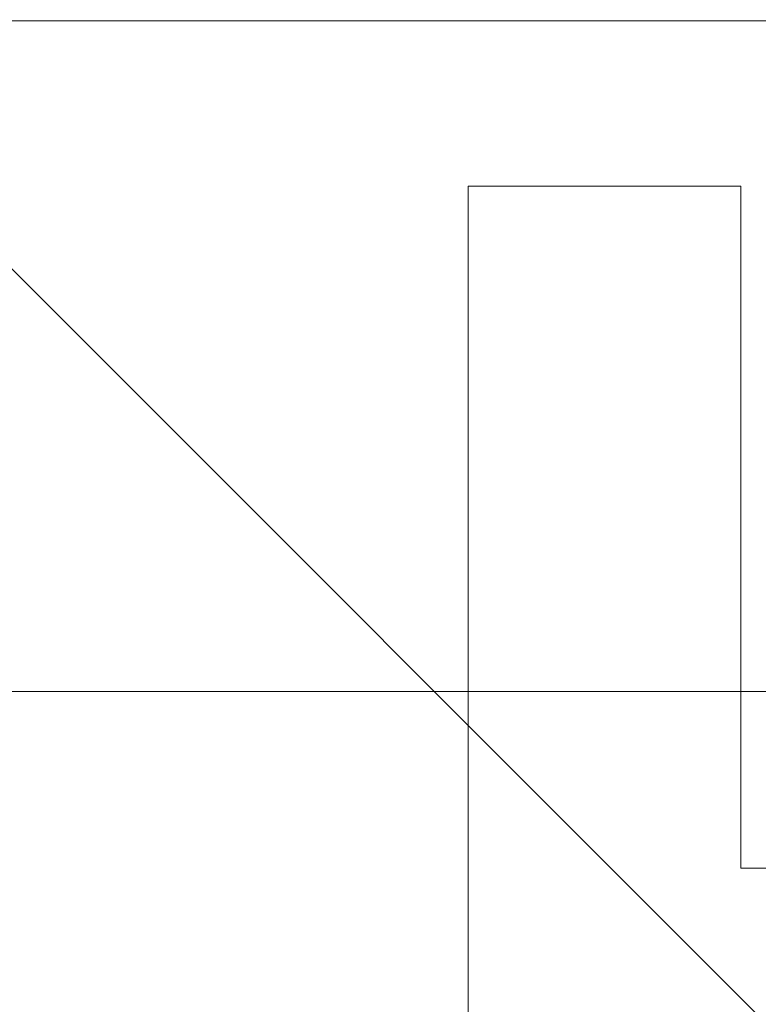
# Model space of a CAD drawing. Header units: inches. Extents: x -416 to -272, y -73 to 47.
# Tile 70 of 206: x -407.835 to -407.195, y 15.656 to 16.509. Entities that reach past the tile are written whole.
import ezdxf

# ---------------------------------------------------------------- set-up
doc = ezdxf.new("R2010")
doc.units = ezdxf.units.IN
doc.header["$LTSCALE"] = 32
doc.header["$MEASUREMENT"] = 0
doc.linetypes.add('Dash Style-1', pattern=[0.083328, 0.041656, -0.041672])
for name, color, linetype, lineweight in [('DashLine', 7, 'Continuous', 13), ('DashLineFill', 7, 'Dash Style-1', 13), ('Drawing', 7, 'Continuous', 18), ('None', 7, 'Continuous', 18), ('SolidLine', 7, 'Continuous', 15)]:
    doc.layers.add(name, color=color, linetype=linetype, lineweight=lineweight)

# ---------------------------------------------------------------- blocks, each defined once
blk = doc.blocks.new('Group-96')
at = {"layer": 'DashLine', "flags": 128}
blk.add_lwpolyline([(1.114173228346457, -2.559055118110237), (70.89370078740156, -2.559055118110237), (70.89370078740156, -30), (1.114173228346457, -30)], close=True, dxfattribs=at)
at = {"layer": 'SolidLine', "flags": 128}
blk.add_lwpolyline([(1.114173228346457, -2.559055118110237), (70.89370078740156, -2.559055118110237), (70.89370078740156, -30), (1.114173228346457, -30)], close=True, dxfattribs=at)
blk = doc.blocks.new('Group-77')
at = {"layer": 'SolidLine', "color": 7, "flags": 128}
blk.add_lwpolyline([(-0.1431672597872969, 0.7138216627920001), (-0.1431672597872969, 0.4776011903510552), (-0.733718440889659, 0.4776011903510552), (-0.733718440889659, -0.2310602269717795), (-0.1431672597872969, -0.2310602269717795), (-0.1431672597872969, -0.4672806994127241), (-1.560490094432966, -0.4672806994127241), (-1.560490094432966, -0.2310602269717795), (-0.9699389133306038, -0.2310602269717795), (-0.9699389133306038, 0.4776011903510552), (-1.560490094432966, 0.4776011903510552), (-1.560490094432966, 0.7138216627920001)], close=True, dxfattribs=at)
blk = doc.blocks.new('TiMotion_Handset (2D)')
at = {"layer": 'DashLineFill', "linetype": 'Continuous', "lineweight": 13}
h = blk.add_hatch(dxfattribs=at)
h.set_pattern_fill('Steel', color=253, style=0, pattern_type=2)
h.set_pattern_definition([(45, (0, 0), (-1.61301565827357, 1.935715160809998), []), (45, (-1.0608, 1.0608), (-0.4723460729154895, 0.4167612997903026), [])])
h.paths.add_polyline_path([(-0.5650679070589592, 2.440944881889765), (-0.5636889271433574, 2.443168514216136), (-0.5621892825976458, 2.445271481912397), (-0.5605689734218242, 2.447253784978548), (-0.5588279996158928, 2.449115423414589), (-0.5569663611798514, 2.45085639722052), (-0.5549840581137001, 2.452476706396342), (-0.5528810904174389, 2.453976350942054), (-0.5506574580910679, 2.455355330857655), (-0.5483514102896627, 2.456591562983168), (-0.5460011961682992, 2.457662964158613), (-0.543606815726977, 2.458569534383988), (-0.5411682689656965, 2.459311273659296), (-0.5386855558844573, 2.459888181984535), (-0.5361586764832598, 2.460300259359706), (-0.5335876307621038, 2.460547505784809), (-0.5309724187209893, 2.460629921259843), (0.4425815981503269, 2.460629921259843), (0.4451968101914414, 2.460547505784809), (0.4477678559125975, 2.460300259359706), (0.450294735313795, 2.459888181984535), (0.4527774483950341, 2.459311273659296), (0.4552159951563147, 2.458569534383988), (0.4576103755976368, 2.457662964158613), (0.4599605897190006, 2.456591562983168), (0.4622666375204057, 2.455355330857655), (0.4644902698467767, 2.453976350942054), (0.4665932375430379, 2.452476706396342), (0.4685755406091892, 2.45085639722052), (0.4704371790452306, 2.449115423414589), (0.472178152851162, 2.447253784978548), (0.4737984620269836, 2.445271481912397), (0.4752981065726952, 2.443168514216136), (0.4766770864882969, 2.440944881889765), (0.4779133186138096, 2.43863883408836), (0.478984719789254, 2.436288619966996), (0.47989129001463, 2.433894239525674), (0.4806330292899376, 2.431455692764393), (0.4812099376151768, 2.428972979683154), (0.4816220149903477, 2.426446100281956), (0.4818692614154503, 2.423875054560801), (0.4819516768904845, 2.421259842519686), (0.4819516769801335, 1.765582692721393), (0.4825163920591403, 1.763951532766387), (0.4830058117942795, 1.762300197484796), (0.4834199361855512, 1.760628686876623), (0.4837587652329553, 1.758937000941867), (0.4840222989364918, 1.757225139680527), (0.4842105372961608, 1.755493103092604), (0.4843234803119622, 1.753740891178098), (0.484361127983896, 1.751968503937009), (0.484361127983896, -1.751965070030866), (0.4842787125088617, -1.75458028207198), (0.4840314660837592, -1.757151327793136), (0.4836193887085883, -1.759678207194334), (0.483042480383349, -1.762160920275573), (0.4823007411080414, -1.764599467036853), (0.4813941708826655, -1.766993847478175), (0.4803227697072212, -1.769344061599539), (0.4790865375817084, -1.771650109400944), (0.4777075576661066, -1.773873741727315), (0.4762079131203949, -1.775976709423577), (0.4745876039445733, -1.777959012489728), (0.4728466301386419, -1.779820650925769), (0.4709849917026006, -1.781561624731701), (0.4690026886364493, -1.783181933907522), (0.4668997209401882, -1.784681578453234), (0.4646760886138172, -1.786060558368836), (0.4623700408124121, -1.787296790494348), (0.4600198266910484, -1.788368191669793), (0.4576254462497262, -1.789274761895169), (0.4551868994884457, -1.790016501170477), (0.4527041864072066, -1.790593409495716), (0.4501773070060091, -1.791005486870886), (0.447606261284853, -1.791252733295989), (0.4449910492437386, -1.791335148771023), (-1.79051826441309, -1.791335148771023), (-1.793133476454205, -1.791252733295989), (-1.795704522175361, -1.791005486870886), (-1.798231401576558, -1.790593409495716), (-1.800714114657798, -1.790016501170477), (-1.803152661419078, -1.789274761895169), (-1.8055470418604, -1.788368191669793), (-1.807897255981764, -1.787296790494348), (-1.810203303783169, -1.786060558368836), (-1.81242693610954, -1.784681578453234), (-1.814529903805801, -1.783181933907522), (-1.816512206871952, -1.781561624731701), (-1.818373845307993, -1.779820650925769), (-1.820114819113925, -1.777959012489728), (-1.821735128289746, -1.775976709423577), (-1.823234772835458, -1.773873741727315), (-1.82461375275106, -1.771650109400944), (-1.825849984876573, -1.769344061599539), (-1.826921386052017, -1.766993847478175), (-1.827827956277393, -1.764599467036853), (-1.828569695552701, -1.762160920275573), (-1.82914660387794, -1.759678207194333), (-1.829558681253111, -1.757151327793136), (-1.829805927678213, -1.75458028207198), (-1.829888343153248, -1.751965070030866), (-1.829888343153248, 1.751968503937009), (-1.829805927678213, 1.754583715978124), (-1.829558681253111, 1.75715476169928), (-1.82914660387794, 1.759681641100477), (-1.828569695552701, 1.762164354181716), (-1.827827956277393, 1.764602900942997), (-1.826921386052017, 1.766997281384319), (-1.825849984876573, 1.769347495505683), (-1.82461375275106, 1.771653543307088), (-1.823234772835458, 1.773877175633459), (-1.821735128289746, 1.77598014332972), (-1.820114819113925, 1.777962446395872), (-1.818373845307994, 1.779824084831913), (-1.816512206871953, 1.781565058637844), (-1.814529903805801, 1.783185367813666), (-1.81242693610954, 1.784685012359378), (-1.810203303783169, 1.786063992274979), (-1.807897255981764, 1.787300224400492), (-1.8055470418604, 1.788371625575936), (-1.803152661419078, 1.789278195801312), (-1.800714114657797, 1.79001993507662), (-1.798231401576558, 1.790596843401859), (-1.795704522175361, 1.79100892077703), (-1.793133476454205, 1.791256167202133), (-1.79051826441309, 1.791338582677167), (-0.5703424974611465, 1.791338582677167), (-0.5703424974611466, 2.421259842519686), (-0.5702600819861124, 2.423875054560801), (-0.5700128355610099, 2.426446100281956), (-0.569600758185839, 2.428972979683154), (-0.5690238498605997, 2.431455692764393), (-0.5682821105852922, 2.433894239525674), (-0.5673755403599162, 2.436288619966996), (-0.5663041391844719, 2.43863883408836)])
at = {"layer": 'DashLineFill'}
blk.add_open_spline([(-0.5650679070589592, 2.440944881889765), (-0.559793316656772, 2.450080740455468), (-0.5415215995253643, 2.460629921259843), (-0.04419541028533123, 2.460629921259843), (0.4531307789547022, 2.460629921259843), (0.4714024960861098, 2.450080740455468), (0.4819516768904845, 2.431809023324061), (0.4819516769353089, 2.09342126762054), (0.4819516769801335, 1.765582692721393), (0.484361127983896, 1.759098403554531), (0.484361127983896, 1.716953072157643e-06), (0.484361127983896, -1.76251425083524), (0.473811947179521, -1.780785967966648), (0.4555402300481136, -1.791335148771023), (-0.672763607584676, -1.791335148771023), (-1.801067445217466, -1.791335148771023), (-1.819339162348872, -1.780785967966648), (-1.829888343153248, -1.76251425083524), (-1.829888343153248, 1.716953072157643e-06), (-1.829888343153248, 1.762517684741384), (-1.819339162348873, 1.780789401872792), (-1.801067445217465, 1.791338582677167), (-1.180430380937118, 1.791338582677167), (-0.5703424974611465, 1.791338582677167), (-0.5703424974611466, 2.106299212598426), (-0.5703424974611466, 2.431809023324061), (-0.5650679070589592, 2.440944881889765)], degree=2, knots=[0, 0, 0, 0.001659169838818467, 0.003318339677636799, 0.07987838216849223, 0.08153755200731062, 0.08319672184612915, 0.08485589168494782, 0.1364181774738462, 0.1364181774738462, 0.1375061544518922, 0.4048450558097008, 0.4064547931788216, 0.4080645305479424, 0.4096742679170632, 0.5802364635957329, 0.5818462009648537, 0.5834559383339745, 0.5850656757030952, 0.8524045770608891, 0.8540143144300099, 0.8556240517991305, 0.8572337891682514, 0.9503292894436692, 0.9503292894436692, 0.9983902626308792, 1, 1, 1], dxfattribs=at)
at = {"layer": 'Drawing', "color": 7, "linetype": 'Continuous'}
blk.add_line((-1.118964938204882e-15, -1.771653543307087), (0, 1.771653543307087), dxfattribs=at)
at = {"layer": 'SolidLine', "color": 253, "linetype": 'Continuous'}
blk.add_line((-0.580838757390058, 1.791338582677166), (-0.580838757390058, -1.79046668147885), dxfattribs=at)
at = {"layer": 'SolidLine', "color": 7}
blk.add_blockref('Group-77', (0, 0), dxfattribs=at)
blk = doc.blocks.new('Group-99')
at = {"layer": 'None'}
blk.add_blockref('Group-96', (0, 0), dxfattribs=at)
at = {"layer": 'None', "color": 7, "rotation": 270}
blk.add_blockref('TiMotion_Handset (2D)', (62.99212598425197, -30), dxfattribs=at)
blk = doc.blocks.new('SL Credenza Desk (2D)-2')
at = {"layer": 'None'}
blk.add_blockref('Group-99', (0, 0), dxfattribs=at)
at = {"layer": 'Drawing', "color": 0, "flags": 1}
for tag in ['Tag', 'Catalog', 'Option1', 'Option2', 'Option3', 'Option4', 'Option5', 'Option6', 'Option7', 'Option8', 'Option9', 'Option10', 'Option11', 'Option12', 'Custom', 'FinishGroup', 'Discount', 'Item2', 'Item3', 'Item6', 'Item9', 'Item10', 'Item12', 'Item13', 'Item16', 'Item19', 'Item20', 'Item21', 'Item22', 'Item23', 'Item24', 'Item25', 'Item8', 'Item18', 'Item1', 'Item4', 'Item5', 'Item7', 'Item11', 'Item14', 'Item15', 'Item17']:
    blk.add_attdef(tag, (-56.28870742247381, 1.485347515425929), '', height=0.007086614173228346, dxfattribs=at)
blk = doc.blocks.new('Group-100')
at = {"layer": 'Drawing', "rotation": 180}
blk.add_blockref('SL Credenza Desk (2D)-2', (15.71916659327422, 1.485347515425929), dxfattribs=at)
at = {"layer": 'Drawing', "color": 0, "flags": 1}
for tag in ['Tag', 'Catalog', 'Option1', 'Option2', 'Option3', 'Option4', 'Option5', 'Option6', 'Option7', 'Option8', 'Option9', 'Option10', 'Option11', 'Option12', 'Custom', 'FinishGroup', 'Discount', 'Item2', 'Item3', 'Item6', 'Item9', 'Item10', 'Item12', 'Item13', 'Item16', 'Item19', 'Item20', 'Item21', 'Item22', 'Item23', 'Item24', 'Item25', 'Item8', 'Item18', 'Item1', 'Item4', 'Item5', 'Item7', 'Item11', 'Item14', 'Item15', 'Item17']:
    blk.add_attdef(tag, (-56.28870742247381, 1.485347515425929), '', height=0.007086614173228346, dxfattribs=at)

msp = doc.modelspace()

# ---------------------------------------------------------------- block references
at = {"layer": 'Drawing', "color": 7}
msp.add_blockref('Group-100', (-359.4593240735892, -14.97747349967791), dxfattribs=at)

doc.saveas('drawing.dxf')
